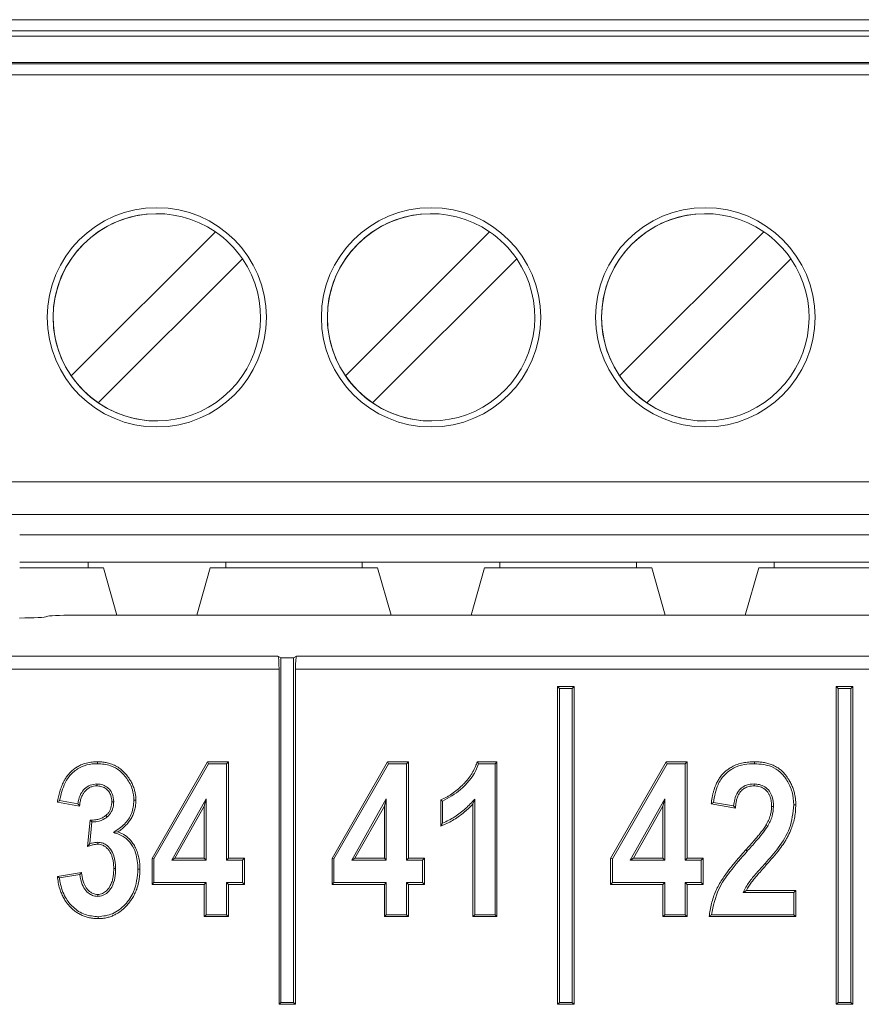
# Model space of a CAD drawing. Header units: millimetres. Extents: x 0 to 2100, y 0 to 1485.
# Tile 44 of 65: x 620 to 635, y 1299 to 1317. Entities that reach past the tile are written whole.
import ezdxf

# ---------------------------------------------------------------- set-up
doc = ezdxf.new("R2010")
doc.units = ezdxf.units.MM
doc.header["$LTSCALE"] = 5

msp = doc.modelspace()

# ---------------------------------------------------------------- linework, layer by layer
at = {"color": 7, "linetype": 'Continuous', "lineweight": 15}
for p, q in [((614.567, 1317.107), (649.567, 1317.107)), ((614.567, 1316.907), (649.567, 1316.907)), ((649.567, 1316.807), (614.567, 1316.807)), ((614.567, 1316.327), (649.567, 1316.327)), ((649.567, 1316.303), (614.567, 1316.303)), ((649.567, 1316.103), (614.567, 1316.103)), ((622.067, 1313.569), (622.067, 1313.569)), ((627.067, 1313.569), (627.067, 1313.569)), ((632.067, 1313.569), (632.067, 1313.569)), ((620.505, 1310.61), (623.134, 1313.239)), ((625.505, 1310.61), (628.134, 1313.239)), ((630.505, 1310.61), (633.134, 1313.239)), ((623.629, 1312.744), (621, 1310.115)), ((628.629, 1312.744), (626, 1310.115)), ((633.629, 1312.744), (631, 1310.115)), ((620.505, 1310.61), (620.505, 1310.61)), ((625.505, 1310.61), (625.505, 1310.61)), ((630.505, 1310.61), (630.505, 1310.61)), ((621, 1310.115), (621, 1310.115)), ((626, 1310.115), (626, 1310.115)), ((631, 1310.115), (631, 1310.115)), ((622.067, 1309.786), (622.067, 1309.786)), ((627.067, 1309.786), (627.067, 1309.786)), ((632.067, 1309.786), (632.067, 1309.786)), ((614.567, 1308.677), (649.567, 1308.677)), ((649.567, 1308.077), (614.567, 1308.077)), ((619.567, 1307.707), (632.067, 1307.707)), ((632.067, 1307.707), (644.567, 1307.707)), ((620.812, 1307.207), (619.567, 1307.207)), ((619.567, 1307.107), (621.092, 1307.107)), ((623.322, 1307.207), (620.812, 1307.207)), ((620.812, 1307.207), (620.812, 1307.107)), ((621.092, 1307.107), (621.338, 1306.243)), ((622.796, 1306.243), (623.042, 1307.107)), ((622.796, 1306.243), (623.042, 1307.107)), ((623.042, 1307.107), (626.092, 1307.107)), ((623.042, 1307.107), (623.042, 1307.107)), ((623.322, 1307.207), (625.812, 1307.207)), ((623.322, 1307.107), (623.322, 1307.207)), ((628.322, 1307.207), (625.812, 1307.207)), ((625.812, 1307.207), (625.812, 1307.107)), ((626.092, 1307.107), (626.338, 1306.243)), ((627.796, 1306.243), (628.042, 1307.107)), ((627.796, 1306.243), (628.042, 1307.107)), ((628.042, 1307.107), (631.092, 1307.107)), ((628.042, 1307.107), (628.042, 1307.107)), ((628.322, 1307.207), (630.812, 1307.207)), ((628.322, 1307.107), (628.322, 1307.207)), ((633.322, 1307.207), (630.812, 1307.207)), ((630.812, 1307.207), (630.812, 1307.107)), ((631.092, 1307.107), (631.338, 1306.243)), ((632.796, 1306.243), (633.042, 1307.107)), ((632.796, 1306.243), (633.042, 1307.107)), ((633.042, 1307.107), (636.092, 1307.107)), ((633.042, 1307.107), (633.042, 1307.107)), ((633.322, 1307.207), (635.812, 1307.207)), ((633.322, 1307.107), (633.322, 1307.207)), ((620.06, 1306.216), (620.063, 1306.218)), ((620.562, 1306.243), (643.568, 1306.243)), ((612.428, 1305.495), (624.275, 1305.495)), ((624.275, 1305.495), (624.33, 1305.462)), ((624.33, 1305.462), (624.33, 1299.178)), ((624.33, 1305.462), (624.56, 1305.462)), ((624.615, 1305.495), (624.56, 1305.462)), ((624.56, 1299.178), (624.56, 1305.462)), ((624.615, 1305.495), (639.515, 1305.495)), ((624.295, 1305.255), (612.428, 1305.255)), ((624.295, 1305.255), (624.295, 1299.143)), ((624.595, 1299.143), (624.595, 1305.255)), ((639.535, 1305.255), (624.595, 1305.255)), ((629.41, 1304.908), (629.375, 1304.943)), ((629.375, 1304.943), (629.375, 1299.143)), ((629.675, 1304.943), (629.375, 1304.943)), ((629.64, 1304.908), (629.675, 1304.943)), ((629.675, 1299.143), (629.675, 1304.943)), ((634.49, 1304.908), (634.455, 1304.943)), ((634.455, 1304.943), (634.455, 1299.143)), ((634.755, 1304.943), (634.455, 1304.943)), ((634.72, 1304.908), (634.755, 1304.943)), ((634.755, 1299.143), (634.755, 1304.943)), ((629.41, 1304.908), (629.41, 1299.178)), ((629.64, 1304.908), (629.41, 1304.908)), ((629.64, 1299.178), (629.64, 1304.908)), ((634.49, 1304.908), (634.49, 1299.178)), ((634.72, 1304.908), (634.49, 1304.908)), ((634.72, 1299.178), (634.72, 1304.908)), ((621.979, 1301.805), (622.99, 1303.568)), ((622.014, 1301.796), (623.01, 1303.533)), ((623.01, 1303.533), (622.99, 1303.568)), ((622.99, 1303.568), (623.373, 1303.568)), ((623.01, 1303.533), (623.338, 1303.533)), ((623.338, 1303.533), (623.373, 1303.568)), ((623.338, 1303.533), (623.338, 1301.772)), ((623.373, 1303.568), (623.373, 1301.807)), ((625.261, 1301.805), (626.272, 1303.568)), ((625.296, 1301.796), (626.292, 1303.533)), ((626.292, 1303.533), (626.272, 1303.568)), ((626.272, 1303.568), (626.655, 1303.568)), ((626.292, 1303.533), (626.62, 1303.533)), ((626.62, 1303.533), (626.655, 1303.568)), ((626.62, 1303.533), (626.62, 1301.772)), ((626.655, 1303.568), (626.655, 1301.807)), ((627.908, 1303.568), (628.269, 1303.568)), ((627.933, 1303.533), (628.234, 1303.533)), ((628.234, 1303.533), (628.269, 1303.568)), ((628.234, 1303.533), (628.234, 1300.778)), ((628.269, 1303.568), (628.269, 1300.743)), ((630.341, 1301.805), (631.352, 1303.568)), ((630.376, 1301.796), (631.372, 1303.533)), ((631.372, 1303.533), (631.352, 1303.568)), ((631.352, 1303.568), (631.735, 1303.568)), ((631.372, 1303.533), (631.7, 1303.533)), ((631.7, 1303.533), (631.735, 1303.568)), ((631.7, 1303.533), (631.7, 1301.772)), ((631.735, 1303.568), (631.735, 1301.807)), ((620.97, 1303.163), (620.971, 1303.128)), ((632.955, 1303.163), (632.955, 1303.128)), ((620.658, 1302.761), (620.254, 1302.834)), ((620.628, 1302.802), (620.295, 1302.863)), ((621.28, 1302.84), (621.245, 1302.84)), ((622.967, 1302.889), (622.338, 1301.772)), ((622.967, 1302.889), (622.932, 1302.756)), ((622.967, 1301.772), (622.967, 1302.889)), ((626.25, 1302.889), (625.62, 1301.772)), ((626.25, 1302.889), (626.215, 1302.756)), ((626.25, 1301.772), (626.25, 1302.889)), ((627.242, 1302.394), (627.242, 1302.871)), ((627.277, 1302.447), (627.277, 1302.848)), ((627.864, 1302.885), (627.829, 1302.798)), ((627.829, 1300.743), (627.829, 1302.798)), ((627.864, 1300.778), (627.864, 1302.885)), ((631.33, 1302.889), (630.7, 1301.772)), ((631.33, 1302.889), (631.295, 1302.756)), ((631.33, 1301.772), (631.33, 1302.889)), ((632.616, 1302.724), (632.175, 1302.798)), ((632.584, 1302.765), (632.214, 1302.827)), ((621.163, 1302.563), (621.14, 1302.59)), ((622.932, 1302.756), (622.398, 1301.807)), ((622.932, 1301.807), (622.932, 1302.756)), ((626.215, 1302.756), (625.68, 1301.807)), ((626.215, 1301.807), (626.215, 1302.756)), ((631.295, 1302.756), (630.76, 1301.807)), ((631.295, 1301.807), (631.295, 1302.756)), ((633.311, 1302.755), (633.276, 1302.755)), ((620.804, 1302.023), (620.853, 1302.504)), ((620.845, 1302.074), (620.884, 1302.47)), ((633.204, 1302.393), (633.173, 1302.41)), ((621.276, 1302.276), (621.355, 1302.288)), ((620.993, 1302.099), (620.992, 1302.064)), ((632.831, 1301.936), (632.805, 1301.96)), ((622.014, 1301.796), (621.979, 1301.805)), ((621.979, 1301.33), (621.979, 1301.805)), ((622.014, 1301.365), (622.014, 1301.796)), ((622.338, 1301.772), (622.398, 1301.807)), ((622.338, 1301.772), (622.967, 1301.772)), ((622.398, 1301.807), (622.932, 1301.807)), ((622.967, 1301.772), (622.932, 1301.807)), ((623.338, 1301.772), (623.373, 1301.807)), ((623.338, 1301.772), (623.631, 1301.772)), ((623.373, 1301.807), (623.666, 1301.807)), ((623.631, 1301.772), (623.666, 1301.807)), ((623.631, 1301.772), (623.631, 1301.365)), ((623.666, 1301.807), (623.666, 1301.33)), ((625.296, 1301.796), (625.261, 1301.805)), ((625.261, 1301.33), (625.261, 1301.805)), ((625.296, 1301.365), (625.296, 1301.796)), ((625.62, 1301.772), (625.68, 1301.807)), ((625.62, 1301.772), (626.25, 1301.772)), ((625.68, 1301.807), (626.215, 1301.807)), ((626.25, 1301.772), (626.215, 1301.807)), ((626.62, 1301.772), (626.655, 1301.807)), ((626.62, 1301.772), (626.913, 1301.772)), ((626.655, 1301.807), (626.948, 1301.807)), ((626.913, 1301.772), (626.948, 1301.807)), ((626.913, 1301.772), (626.913, 1301.365)), ((626.948, 1301.807), (626.948, 1301.33)), ((630.376, 1301.796), (630.341, 1301.805)), ((630.341, 1301.33), (630.341, 1301.805)), ((630.376, 1301.365), (630.376, 1301.796)), ((630.7, 1301.772), (630.76, 1301.807)), ((630.7, 1301.772), (631.33, 1301.772)), ((630.76, 1301.807), (631.295, 1301.807)), ((631.33, 1301.772), (631.295, 1301.807)), ((631.7, 1301.772), (631.735, 1301.807)), ((631.7, 1301.772), (631.993, 1301.772)), ((631.735, 1301.807), (632.028, 1301.807)), ((631.993, 1301.772), (632.028, 1301.807)), ((631.993, 1301.772), (631.993, 1301.365)), ((632.028, 1301.807), (632.028, 1301.33)), ((633.159, 1301.715), (633.185, 1301.691)), ((620.254, 1301.477), (620.694, 1301.55)), ((620.293, 1301.448), (620.664, 1301.51)), ((621.316, 1301.621), (621.281, 1301.621)), ((622.014, 1301.365), (621.979, 1301.33)), ((622.932, 1301.33), (621.979, 1301.33)), ((622.967, 1301.365), (622.014, 1301.365)), ((622.967, 1301.365), (622.932, 1301.33)), ((622.932, 1300.743), (622.932, 1301.33)), ((622.967, 1300.778), (622.967, 1301.365)), ((623.338, 1301.365), (623.373, 1301.33)), ((623.631, 1301.365), (623.338, 1301.365)), ((623.338, 1301.365), (623.338, 1300.778)), ((623.666, 1301.33), (623.373, 1301.33)), ((623.373, 1301.33), (623.373, 1300.743)), ((623.631, 1301.365), (623.666, 1301.33)), ((625.296, 1301.365), (625.261, 1301.33)), ((626.215, 1301.33), (625.261, 1301.33)), ((626.25, 1301.365), (625.296, 1301.365)), ((626.25, 1301.365), (626.215, 1301.33)), ((626.215, 1300.743), (626.215, 1301.33)), ((626.25, 1300.778), (626.25, 1301.365)), ((626.913, 1301.365), (626.62, 1301.365)), ((626.62, 1301.365), (626.62, 1300.778)), ((626.62, 1301.365), (626.655, 1301.33)), ((626.948, 1301.33), (626.655, 1301.33)), ((626.655, 1301.33), (626.655, 1300.743)), ((626.913, 1301.365), (626.948, 1301.33)), ((630.376, 1301.365), (630.341, 1301.33)), ((631.295, 1301.33), (630.341, 1301.33)), ((631.33, 1301.365), (630.376, 1301.365)), ((631.33, 1301.365), (631.295, 1301.33)), ((631.295, 1300.743), (631.295, 1301.33)), ((631.33, 1300.778), (631.33, 1301.365)), ((631.7, 1301.365), (631.735, 1301.33)), ((631.993, 1301.365), (631.7, 1301.365)), ((631.7, 1301.365), (631.7, 1300.778)), ((632.028, 1301.33), (631.735, 1301.33)), ((631.735, 1301.33), (631.735, 1300.743)), ((631.993, 1301.365), (632.028, 1301.33)), ((620.989, 1301.112), (620.989, 1301.147)), ((632.758, 1301.185), (632.816, 1301.22)), ((632.758, 1301.185), (633.681, 1301.185)), ((632.816, 1301.22), (633.716, 1301.22)), ((633.681, 1301.185), (633.716, 1301.22)), ((633.681, 1301.185), (633.681, 1300.778)), ((633.716, 1301.22), (633.716, 1300.743)), ((622.967, 1300.778), (622.932, 1300.743)), ((623.373, 1300.743), (622.932, 1300.743)), ((623.338, 1300.778), (622.967, 1300.778)), ((623.338, 1300.778), (623.373, 1300.743)), ((626.25, 1300.778), (626.215, 1300.743)), ((626.655, 1300.743), (626.215, 1300.743)), ((626.62, 1300.778), (626.25, 1300.778)), ((626.62, 1300.778), (626.655, 1300.743)), ((627.864, 1300.778), (627.829, 1300.743)), ((628.269, 1300.743), (627.829, 1300.743)), ((628.234, 1300.778), (627.864, 1300.778)), ((628.234, 1300.778), (628.269, 1300.743)), ((631.33, 1300.778), (631.295, 1300.743)), ((631.735, 1300.743), (631.295, 1300.743)), ((631.7, 1300.778), (631.33, 1300.778)), ((631.7, 1300.778), (631.735, 1300.743)), ((633.716, 1300.743), (632.139, 1300.743)), ((633.681, 1300.778), (632.178, 1300.778)), ((633.681, 1300.778), (633.716, 1300.743)), ((624.33, 1299.178), (624.295, 1299.143)), ((624.33, 1299.178), (624.56, 1299.178)), ((624.56, 1299.178), (624.595, 1299.143)), ((629.41, 1299.178), (629.375, 1299.143)), ((629.41, 1299.178), (629.64, 1299.178)), ((629.64, 1299.178), (629.675, 1299.143)), ((634.49, 1299.178), (634.455, 1299.143)), ((634.49, 1299.178), (634.72, 1299.178)), ((634.72, 1299.178), (634.755, 1299.143)), ((624.295, 1299.143), (624.595, 1299.143)), ((629.375, 1299.143), (629.675, 1299.143)), ((634.455, 1299.143), (634.755, 1299.143))]:
    msp.add_line(p, q, dxfattribs=at)
at = {"color": 7, "linetype": 'Continuous', "lineweight": 15, "flags": 128}
for points in [[(620.983, 1303.533), (620.983, 1303.544), (620.983, 1303.554), (620.983, 1303.568)], [(632.965, 1303.533), (632.965, 1303.544), (632.965, 1303.554), (632.965, 1303.568)], [(621.65, 1302.865), (621.661, 1302.865), (621.671, 1302.865), (621.685, 1302.865)], [(627.277, 1302.848), (627.259, 1302.86), (627.242, 1302.871)], [(633.681, 1302.783), (633.692, 1302.783), (633.702, 1302.783), (633.716, 1302.783)], [(621.723, 1301.609), (621.741, 1301.609), (621.758, 1301.609)], [(620.998, 1300.741), (620.998, 1300.731), (620.998, 1300.72), (620.998, 1300.706)]]:
    msp.add_lwpolyline(points, dxfattribs=at)
at = {"color": 7, "linetype": 'Continuous', "lineweight": 15}
for centre in [(622.067, 1311.677), (627.067, 1311.677), (632.067, 1311.677)]:
    msp.add_circle(centre, 2, dxfattribs=at)
for centre, radius, start, end in [((622.067, 1311.677), 1.891, 55.6634, 214.3366), ((622.067, 1311.677), 1.891, 90, 270), ((622.067, 1311.677), 2, 270, 90), ((627.067, 1311.677), 1.891, 90, 270), ((627.067, 1311.677), 1.891, 55.6634, 214.3366), ((627.067, 1311.677), 2, 270, 90), ((632.067, 1311.677), 1.891, 90, 270), ((632.067, 1311.677), 1.891, 55.6634, 214.3366), ((632.067, 1311.677), 2, 270, 90), ((622.067, 1311.677), 1.891, 34.3365, 55.6634), ((627.067, 1311.677), 1.891, 34.3365, 55.6634), ((632.067, 1311.677), 1.891, 34.3365, 55.6634), ((622.067, 1311.677), 1.891, 235.6634, 34.3366), ((627.067, 1311.677), 1.891, 235.6634, 34.3366), ((632.067, 1311.677), 1.891, 235.6634, 34.3366), ((622.067, 1311.677), 1.891, 214.3365, 235.6634), ((627.067, 1311.677), 1.891, 214.3365, 235.6634), ((632.067, 1311.677), 1.891, 214.3365, 235.6634)]:
    msp.add_arc(centre, radius, start, end, dxfattribs=at)
for centre, major_axis, ratio, start_param, end_param in [((619.561, 1306.217), (0.5, 0), 0.052408, 4.712389, 6.230825), ((620.562, 1306.217), (0.5, 0), 0.052408, 1.570796, 3.089233), ((624.274, 1305.255), (0, 0.24), 0.087489, 4.712389, 6.230825), ((624.616, 1305.255), (0, 0.24), 0.087489, 0.05236, 1.570796)]:
    msp.add_ellipse(centre, major_axis=major_axis, ratio=ratio, start_param=start_param, end_param=end_param, dxfattribs=at)
for points, knots in [([(620.254, 1302.834), (620.26, 1302.866), (620.272, 1302.93), (620.288, 1302.993), (620.306, 1303.055), (620.328, 1303.118), (620.364, 1303.201), (620.399, 1303.261), (620.426, 1303.302), (620.456, 1303.341), (620.497, 1303.387), (620.544, 1303.427), (620.584, 1303.455), (620.626, 1303.482), (620.691, 1303.515), (620.782, 1303.547), (620.884, 1303.565), (620.952, 1303.567), (620.983, 1303.568)], [0, 0, 0, 0, 0.084961, 0.169968, 0.170103, 0.254992, 0.343334, 0.406765, 0.438672, 0.47024, 0.536454, 0.599932, 0.63196, 0.663427, 0.730495, 0.822376, 0.916626, 1, 1, 1, 1]), ([(620.295, 1302.863), (620.321, 1302.973), (620.363, 1303.153), (620.51, 1303.366), (620.685, 1303.485), (620.852, 1303.529), (620.951, 1303.532), (620.983, 1303.533)], [0, 0, 0, 0, 0.320083, 0.518706, 0.718316, 0.907702, 1, 1, 1, 1]), ([(620.983, 1303.568), (621.01, 1303.567), (621.05, 1303.566), (621.104, 1303.56), (621.157, 1303.551), (621.23, 1303.532), (621.318, 1303.495), (621.404, 1303.44), (621.48, 1303.37), (621.539, 1303.297), (621.58, 1303.236), (621.606, 1303.19), (621.629, 1303.141), (621.652, 1303.081), (621.668, 1303.02), (621.677, 1302.974), (621.684, 1302.926), (621.684, 1302.889), (621.685, 1302.865)], [0, 0, 0, 0, 0.072574, 0.108984, 0.145282, 0.220236, 0.311068, 0.404623, 0.49545, 0.588339, 0.659505, 0.695322, 0.730714, 0.805108, 0.869152, 0.901373, 0.933216, 1, 1, 1, 1]), ([(620.983, 1303.533), (621.065, 1303.527), (621.211, 1303.516), (621.397, 1303.411), (621.533, 1303.258), (621.632, 1303.073), (621.644, 1302.93), (621.65, 1302.865)], [0, 0, 0, 0, 0.231957, 0.413399, 0.594266, 0.81341, 1, 1, 1, 1]), ([(627.242, 1302.871), (627.279, 1302.888), (627.334, 1302.912), (627.403, 1302.953), (627.453, 1302.987), (627.501, 1303.023), (627.548, 1303.06), (627.594, 1303.1), (627.638, 1303.141), (627.681, 1303.184), (627.721, 1303.229), (627.758, 1303.276), (627.793, 1303.325), (627.824, 1303.377), (627.853, 1303.43), (627.882, 1303.493), (627.898, 1303.54), (627.908, 1303.568)], [0, 0, 0, 0, 0.121424, 0.182146, 0.242858, 0.303558, 0.364257, 0.424957, 0.485656, 0.546361, 0.607072, 0.667786, 0.728501, 0.789218, 0.849933, 0.910654, 1, 1, 1, 1]), ([(627.277, 1302.848), (627.391, 1302.914), (627.633, 1303.054), (627.847, 1303.314), (627.917, 1303.492), (627.933, 1303.533)], [0, 0, 0, 0, 0.407005, 0.86362, 1, 1, 1, 1]), ([(627.933, 1303.533), (627.929, 1303.539), (627.92, 1303.551), (627.912, 1303.562), (627.908, 1303.568)], [0, 0, 0, 0, 0.5, 1, 1, 1, 1]), ([(632.175, 1302.798), (632.18, 1302.837), (632.187, 1302.895), (632.203, 1302.972), (632.222, 1303.049), (632.25, 1303.13), (632.283, 1303.2), (632.308, 1303.243), (632.335, 1303.286), (632.374, 1303.336), (632.418, 1303.381), (632.457, 1303.413), (632.498, 1303.443), (632.561, 1303.482), (632.651, 1303.522), (632.754, 1303.55), (632.86, 1303.566), (632.93, 1303.567), (632.965, 1303.568)], [0, 0, 0, 0, 0.095151, 0.142904, 0.190412, 0.288346, 0.348543, 0.378823, 0.408778, 0.471556, 0.531809, 0.562227, 0.592067, 0.655849, 0.742228, 0.830566, 0.914811, 1, 1, 1, 1]), ([(632.214, 1302.827), (632.234, 1302.937), (632.266, 1303.118), (632.405, 1303.335), (632.577, 1303.461), (632.772, 1303.525), (632.903, 1303.531), (632.965, 1303.533)], [0, 0, 0, 0, 0.290509, 0.474147, 0.658488, 0.838535, 1, 1, 1, 1]), ([(632.965, 1303.568), (632.992, 1303.568), (633.046, 1303.566), (633.127, 1303.557), (633.208, 1303.54), (633.283, 1303.514), (633.35, 1303.482), (633.408, 1303.446), (633.469, 1303.396), (633.532, 1303.328), (633.585, 1303.25), (633.622, 1303.184), (633.645, 1303.136), (633.666, 1303.085), (633.686, 1303.021), (633.701, 1302.955), (633.709, 1302.903), (633.715, 1302.85), (633.716, 1302.81), (633.716, 1302.783)], [0, 0, 0, 0, 0.066393, 0.132846, 0.199292, 0.2707, 0.325538, 0.380405, 0.438093, 0.52053, 0.604756, 0.670529, 0.703596, 0.736338, 0.804493, 0.868961, 0.901361, 0.933422, 1, 1, 1, 1]), ([(632.965, 1303.533), (633.07, 1303.525), (633.24, 1303.512), (633.443, 1303.386), (633.569, 1303.222), (633.664, 1303.019), (633.675, 1302.863), (633.681, 1302.783)], [0, 0, 0, 0, 0.267375, 0.432949, 0.598208, 0.795377, 1, 1, 1, 1]), ([(620.97, 1303.163), (620.93, 1303.159), (620.849, 1303.15), (620.749, 1303.08), (620.671, 1302.978), (620.639, 1302.879), (620.63, 1302.816), (620.628, 1302.802)], [0, 0, 0, 0, 0.221935, 0.443415, 0.644984, 0.925206, 1, 1, 1, 1]), ([(620.971, 1303.128), (620.951, 1303.127), (620.91, 1303.125), (620.854, 1303.105), (620.806, 1303.076), (620.767, 1303.042), (620.734, 1303.002), (620.704, 1302.953), (620.68, 1302.891), (620.665, 1302.824), (620.66, 1302.78), (620.658, 1302.761)], [0, 0, 0, 0, 0.112429, 0.229043, 0.326265, 0.426654, 0.520016, 0.615559, 0.751203, 0.890615, 1, 1, 1, 1]), ([(621.28, 1302.84), (621.276, 1302.89), (621.269, 1302.972), (621.206, 1303.069), (621.129, 1303.131), (621.046, 1303.16), (620.992, 1303.162), (620.97, 1303.163)], [0, 0, 0, 0, 0.295054, 0.484556, 0.673626, 0.874113, 1, 1, 1, 1]), ([(621.245, 1302.84), (621.244, 1302.859), (621.243, 1302.896), (621.232, 1302.946), (621.214, 1302.99), (621.191, 1303.027), (621.161, 1303.059), (621.127, 1303.086), (621.088, 1303.107), (621.048, 1303.12), (621.009, 1303.126), (620.983, 1303.127), (620.971, 1303.128)], [0, 0, 0, 0, 0.122967, 0.248148, 0.343241, 0.44094, 0.536152, 0.63401, 0.730935, 0.830893, 0.914909, 1, 1, 1, 1]), ([(632.955, 1303.163), (632.909, 1303.16), (632.828, 1303.154), (632.725, 1303.096), (632.646, 1303.006), (632.6, 1302.89), (632.589, 1302.803), (632.584, 1302.765)], [0, 0, 0, 0, 0.223874, 0.397312, 0.570645, 0.80856, 1, 1, 1, 1]), ([(632.955, 1303.128), (632.94, 1303.127), (632.917, 1303.126), (632.888, 1303.123), (632.857, 1303.117), (632.821, 1303.106), (632.779, 1303.085), (632.741, 1303.058), (632.709, 1303.024), (632.678, 1302.98), (632.652, 1302.923), (632.633, 1302.857), (632.622, 1302.791), (632.618, 1302.746), (632.616, 1302.724)], [0, 0, 0, 0, 0.075706, 0.113654, 0.151585, 0.230104, 0.307175, 0.386545, 0.463609, 0.542769, 0.658167, 0.776662, 0.888024, 1, 1, 1, 1]), ([(633.311, 1302.755), (633.307, 1302.815), (633.302, 1302.913), (633.24, 1303.036), (633.156, 1303.113), (633.057, 1303.157), (632.988, 1303.161), (632.955, 1303.163)], [0, 0, 0, 0, 0.291864, 0.477164, 0.663412, 0.837809, 1, 1, 1, 1]), ([(633.276, 1302.755), (633.275, 1302.773), (633.274, 1302.801), (633.271, 1302.839), (633.265, 1302.876), (633.254, 1302.92), (633.234, 1302.969), (633.207, 1303.012), (633.173, 1303.05), (633.133, 1303.081), (633.09, 1303.104), (633.045, 1303.119), (633, 1303.126), (632.97, 1303.127), (632.955, 1303.128)], [0, 0, 0, 0, 0.100591, 0.150979, 0.201304, 0.304564, 0.39414, 0.485893, 0.575628, 0.668385, 0.752735, 0.839351, 0.919144, 1, 1, 1, 1]), ([(620.295, 1302.863), (620.288, 1302.858), (620.275, 1302.849), (620.261, 1302.839), (620.254, 1302.834)], [0, 0, 0, 0, 0.5, 1, 1, 1, 1]), ([(620.628, 1302.802), (620.633, 1302.795), (620.643, 1302.782), (620.653, 1302.768), (620.658, 1302.761)], [0, 0, 0, 0, 0.5, 1, 1, 1, 1]), ([(621.14, 1302.59), (621.154, 1302.603), (621.183, 1302.63), (621.212, 1302.679), (621.232, 1302.73), (621.241, 1302.774), (621.244, 1302.811), (621.244, 1302.831), (621.245, 1302.84)], [0, 0, 0, 0, 0.20482, 0.416439, 0.603158, 0.794649, 0.897219, 1, 1, 1, 1]), ([(621.163, 1302.563), (621.19, 1302.591), (621.245, 1302.649), (621.276, 1302.751), (621.279, 1302.816), (621.28, 1302.84)], [0, 0, 0, 0, 0.373178, 0.762977, 1, 1, 1, 1]), ([(621.65, 1302.865), (621.642, 1302.783), (621.626, 1302.622), (621.48, 1302.415), (621.346, 1302.324), (621.276, 1302.276)], [0, 0, 0, 0, 0.334091, 0.654613, 1, 1, 1, 1]), ([(621.685, 1302.865), (621.684, 1302.838), (621.683, 1302.798), (621.676, 1302.745), (621.665, 1302.691), (621.644, 1302.625), (621.616, 1302.562), (621.588, 1302.516), (621.556, 1302.469), (621.507, 1302.411), (621.437, 1302.345), (621.382, 1302.307), (621.355, 1302.288)], [0, 0, 0, 0, 0.1155625, 0.1736343, 0.231441, 0.3520341, 0.4692262, 0.5285168, 0.5865127, 0.7124179, 0.8551297, 1, 1, 1, 1]), ([(627.829, 1302.798), (627.801, 1302.769), (627.745, 1302.711), (627.655, 1302.632), (627.559, 1302.561), (627.46, 1302.497), (627.354, 1302.44), (627.279, 1302.41), (627.242, 1302.394)], [0, 0, 0, 0, 0.167687, 0.336035, 0.499646, 0.664063, 0.831475, 1, 1, 1, 1]), ([(627.864, 1302.885), (627.809, 1302.827), (627.698, 1302.708), (627.502, 1302.556), (627.353, 1302.483), (627.277, 1302.447)], [0, 0, 0, 0, 0.326291, 0.658489, 1, 1, 1, 1]), ([(632.214, 1302.827), (632.207, 1302.822), (632.195, 1302.812), (632.182, 1302.803), (632.175, 1302.798)], [0, 0, 0, 0, 0.5, 1, 1, 1, 1]), ([(632.584, 1302.765), (632.588, 1302.761), (632.595, 1302.751), (632.605, 1302.738), (632.612, 1302.729), (632.616, 1302.724)], [0, 0, 0, 0, 0.334613, 0.667307, 1, 1, 1, 1]), ([(633.681, 1302.783), (633.665, 1302.637), (633.634, 1302.353), (633.413, 1302.001), (633.241, 1301.806), (633.159, 1301.715)], [0, 0, 0, 0, 0.357125, 0.696707, 1, 1, 1, 1]), ([(633.716, 1302.783), (633.715, 1302.746), (633.713, 1302.672), (633.703, 1302.599), (633.69, 1302.526), (633.672, 1302.451), (633.632, 1302.335), (633.587, 1302.234), (633.542, 1302.152), (633.493, 1302.07), (633.415, 1301.962), (633.308, 1301.829), (633.226, 1301.737), (633.185, 1301.691)], [0, 0, 0, 0, 0.088825, 0.177729, 0.178249, 0.266625, 0.362374, 0.475094, 0.531821, 0.587803, 0.70481, 0.852248, 1, 1, 1, 1]), ([(620.853, 1302.504), (620.87, 1302.504), (620.905, 1302.505), (620.963, 1302.51), (621.026, 1302.525), (621.079, 1302.547), (621.116, 1302.572), (621.132, 1302.584), (621.14, 1302.59)], [0, 0, 0, 0, 0.170361, 0.341306, 0.567714, 0.801163, 0.900407, 1, 1, 1, 1]), ([(633.173, 1302.41), (633.181, 1302.425), (633.198, 1302.454), (633.22, 1302.498), (633.238, 1302.544), (633.257, 1302.602), (633.273, 1302.672), (633.275, 1302.727), (633.276, 1302.755)], [0, 0, 0, 0, 0.136259, 0.272683, 0.409044, 0.546153, 0.770871, 1, 1, 1, 1]), ([(633.204, 1302.393), (633.22, 1302.421), (633.252, 1302.479), (633.298, 1302.599), (633.306, 1302.693), (633.311, 1302.755)], [0, 0, 0, 0, 0.259837, 0.520269, 1, 1, 1, 1]), ([(620.884, 1302.47), (620.88, 1302.474), (620.873, 1302.482), (620.863, 1302.493), (620.856, 1302.501), (620.853, 1302.504)], [0, 0, 0, 0, 0.368432, 0.684216, 1, 1, 1, 1]), ([(620.884, 1302.47), (620.915, 1302.472), (620.997, 1302.476), (621.094, 1302.511), (621.149, 1302.552), (621.163, 1302.563)], [0, 0, 0, 0, 0.307316, 0.824625, 1, 1, 1, 1]), ([(627.277, 1302.447), (627.271, 1302.438), (627.259, 1302.42), (627.248, 1302.403), (627.242, 1302.394)], [0, 0, 0, 0, 0.4999996, 1, 1, 1, 1]), ([(632.805, 1301.96), (632.831, 1301.99), (632.885, 1302.049), (632.957, 1302.131), (633.019, 1302.205), (633.073, 1302.271), (633.127, 1302.338), (633.158, 1302.386), (633.173, 1302.41)], [0, 0, 0, 0, 0.206704, 0.413426, 0.559758, 0.706136, 0.852837, 1, 1, 1, 1]), ([(621.276, 1302.276), (621.345, 1302.254), (621.473, 1302.214), (621.606, 1302.069), (621.706, 1301.872), (621.717, 1301.711), (621.723, 1301.609)], [0, 0, 0, 0, 0.24659, 0.451743, 0.655499, 1, 1, 1, 1]), ([(621.355, 1302.288), (621.374, 1302.282), (621.403, 1302.272), (621.439, 1302.254), (621.476, 1302.234), (621.525, 1302.2), (621.582, 1302.146), (621.635, 1302.077), (621.682, 1301.997), (621.717, 1301.908), (621.737, 1301.829), (621.749, 1301.763), (621.757, 1301.696), (621.758, 1301.644), (621.758, 1301.609)], [0, 0, 0, 0, 0.0715277, 0.1076464, 0.1431706, 0.2190255, 0.3179982, 0.4193809, 0.5294154, 0.6417571, 0.7591818, 0.8184237, 0.876542, 1, 1, 1, 1]), ([(632.831, 1301.936), (632.884, 1301.996), (632.976, 1302.1), (633.104, 1302.249), (633.17, 1302.345), (633.204, 1302.393)], [0, 0, 0, 0, 0.408621, 0.703789, 1, 1, 1, 1]), ([(620.845, 1302.074), (620.838, 1302.065), (620.825, 1302.049), (620.811, 1302.032), (620.804, 1302.023)], [0, 0, 0, 0, 0.499997, 1, 1, 1, 1]), ([(620.992, 1302.064), (620.983, 1302.064), (620.965, 1302.063), (620.937, 1302.06), (620.909, 1302.055), (620.878, 1302.047), (620.843, 1302.037), (620.817, 1302.028), (620.804, 1302.023)], [0, 0, 0, 0, 0.144366, 0.289195, 0.43363, 0.578424, 0.788989, 1, 1, 1, 1]), ([(620.993, 1302.099), (620.975, 1302.098), (620.924, 1302.096), (620.875, 1302.082), (620.845, 1302.074)], [0, 0, 0, 0, 0.369388, 1, 1, 1, 1]), ([(621.281, 1301.621), (621.281, 1301.646), (621.28, 1301.683), (621.275, 1301.732), (621.267, 1301.782), (621.252, 1301.838), (621.227, 1301.898), (621.197, 1301.949), (621.158, 1301.995), (621.117, 1302.028), (621.077, 1302.049), (621.037, 1302.061), (621.008, 1302.063), (620.992, 1302.064)], [0, 0, 0, 0, 0.1265185, 0.1899391, 0.2532604, 0.3838425, 0.4838432, 0.58583, 0.685986, 0.7898883, 0.853493, 0.9193333, 1, 1, 1, 1]), ([(621.316, 1301.621), (621.312, 1301.7), (621.304, 1301.824), (621.231, 1301.969), (621.155, 1302.049), (621.073, 1302.092), (621.019, 1302.097), (620.993, 1302.099)], [0, 0, 0, 0, 0.36717, 0.575426, 0.749374, 0.878827, 1, 1, 1, 1]), ([(632.139, 1300.743), (632.143, 1300.783), (632.153, 1300.863), (632.178, 1300.981), (632.214, 1301.098), (632.258, 1301.212), (632.312, 1301.32), (632.373, 1301.421), (632.454, 1301.539), (632.536, 1301.645), (632.616, 1301.744), (632.699, 1301.841), (632.762, 1301.912), (632.805, 1301.96)], [0, 0, 0, 0, 0.085157, 0.170401, 0.255622, 0.345297, 0.42826, 0.511195, 0.595921, 0.730311, 0.797607, 0.864671, 1, 1, 1, 1]), ([(632.178, 1300.778), (632.213, 1300.939), (632.274, 1301.223), (632.535, 1301.598), (632.724, 1301.814), (632.831, 1301.936)], [0, 0, 0, 0, 0.361377, 0.638427, 1, 1, 1, 1]), ([(633.159, 1301.715), (633.106, 1301.655), (633.006, 1301.542), (632.857, 1301.375), (632.791, 1301.249), (632.758, 1301.185)], [0, 0, 0, 0, 0.361093, 0.677634, 1, 1, 1, 1]), ([(633.185, 1301.691), (633.159, 1301.661), (633.105, 1301.602), (633.032, 1301.519), (632.967, 1301.444), (632.91, 1301.374), (632.858, 1301.3), (632.83, 1301.247), (632.816, 1301.22)], [0, 0, 0, 0, 0.200483, 0.400979, 0.549646, 0.698421, 0.848445, 1, 1, 1, 1]), ([(620.664, 1301.51), (620.669, 1301.516), (620.679, 1301.53), (620.689, 1301.544), (620.694, 1301.55)], [0, 0, 0, 0, 0.5, 1, 1, 1, 1]), ([(620.664, 1301.51), (620.674, 1301.447), (620.691, 1301.342), (620.766, 1301.218), (620.847, 1301.147), (620.925, 1301.116), (620.971, 1301.113), (620.989, 1301.112)], [0, 0, 0, 0, 0.3362757, 0.5629051, 0.7540672, 0.9038079, 1, 1, 1, 1]), ([(620.694, 1301.55), (620.697, 1301.527), (620.701, 1301.491), (620.709, 1301.444), (620.72, 1301.396), (620.737, 1301.344), (620.765, 1301.289), (620.797, 1301.243), (620.837, 1301.202), (620.88, 1301.173), (620.924, 1301.154), (620.96, 1301.149), (620.982, 1301.147), (620.989, 1301.147)], [0, 0, 0, 0, 0.130435, 0.195772, 0.261065, 0.395185, 0.495876, 0.598545, 0.699403, 0.803813, 0.87979, 0.959333, 1, 1, 1, 1]), ([(620.989, 1301.112), (621.019, 1301.115), (621.086, 1301.122), (621.178, 1301.185), (621.259, 1301.294), (621.31, 1301.447), (621.314, 1301.563), (621.316, 1301.621)], [0, 0, 0, 0, 0.134433, 0.295688, 0.480181, 0.741981, 1, 1, 1, 1]), ([(620.989, 1301.147), (621.004, 1301.148), (621.034, 1301.15), (621.078, 1301.163), (621.116, 1301.186), (621.154, 1301.217), (621.189, 1301.258), (621.224, 1301.315), (621.252, 1301.385), (621.271, 1301.465), (621.279, 1301.544), (621.281, 1301.595), (621.281, 1301.621)], [0, 0, 0, 0, 0.07265, 0.147088, 0.21799, 0.291144, 0.383866, 0.479168, 0.613384, 0.751265, 0.875197, 1, 1, 1, 1]), ([(621.723, 1301.609), (621.71, 1301.467), (621.688, 1301.23), (621.498, 1300.954), (621.273, 1300.774), (621.088, 1300.752), (620.998, 1300.741)], [0, 0, 0, 0, 0.335593, 0.56019, 0.785444, 1, 1, 1, 1]), ([(621.758, 1301.609), (621.757, 1301.569), (621.756, 1301.508), (621.745, 1301.428), (621.731, 1301.346), (621.705, 1301.255), (621.67, 1301.17), (621.64, 1301.113), (621.606, 1301.055), (621.558, 1300.988), (621.502, 1300.926), (621.454, 1300.881), (621.403, 1300.839), (621.341, 1300.797), (621.267, 1300.76), (621.198, 1300.734), (621.13, 1300.717), (621.062, 1300.708), (621.019, 1300.707), (620.998, 1300.706)], [0, 0, 0, 0, 0.092411, 0.138864, 0.184965, 0.281126, 0.355418, 0.392853, 0.429749, 0.507887, 0.582172, 0.619601, 0.656519, 0.734984, 0.789703, 0.844424, 0.901796, 0.95069, 1, 1, 1, 1]), ([(620.293, 1301.448), (620.286, 1301.453), (620.273, 1301.462), (620.261, 1301.472), (620.254, 1301.477)], [0, 0, 0, 0, 0.5, 1, 1, 1, 1]), ([(620.998, 1300.706), (620.971, 1300.707), (620.931, 1300.709), (620.877, 1300.715), (620.824, 1300.725), (620.76, 1300.743), (620.699, 1300.768), (620.654, 1300.791), (620.61, 1300.817), (620.547, 1300.862), (620.472, 1300.932), (620.407, 1301.014), (620.366, 1301.083), (620.342, 1301.132), (620.32, 1301.183), (620.293, 1301.26), (620.267, 1301.362), (620.259, 1301.438), (620.254, 1301.477)], [0, 0, 0, 0, 0.067837, 0.101883, 0.135786, 0.206, 0.269595, 0.30169, 0.333194, 0.400306, 0.4958, 0.593595, 0.663206, 0.698265, 0.732835, 0.805409, 0.902141, 1, 1, 1, 1]), ([(620.998, 1300.741), (620.916, 1300.749), (620.747, 1300.764), (620.539, 1300.901), (620.378, 1301.105), (620.313, 1301.297), (620.296, 1301.421), (620.293, 1301.448)], [0, 0, 0, 0, 0.222048, 0.45733, 0.656678, 0.92699, 1, 1, 1, 1]), ([(632.178, 1300.778), (632.171, 1300.772), (632.158, 1300.761), (632.145, 1300.749), (632.139, 1300.743)], [0, 0, 0, 0, 0.5, 1, 1, 1, 1])]:
    msp.add_open_spline(points, degree=3, knots=knots, dxfattribs=at)

doc.saveas('drawing.dxf')
